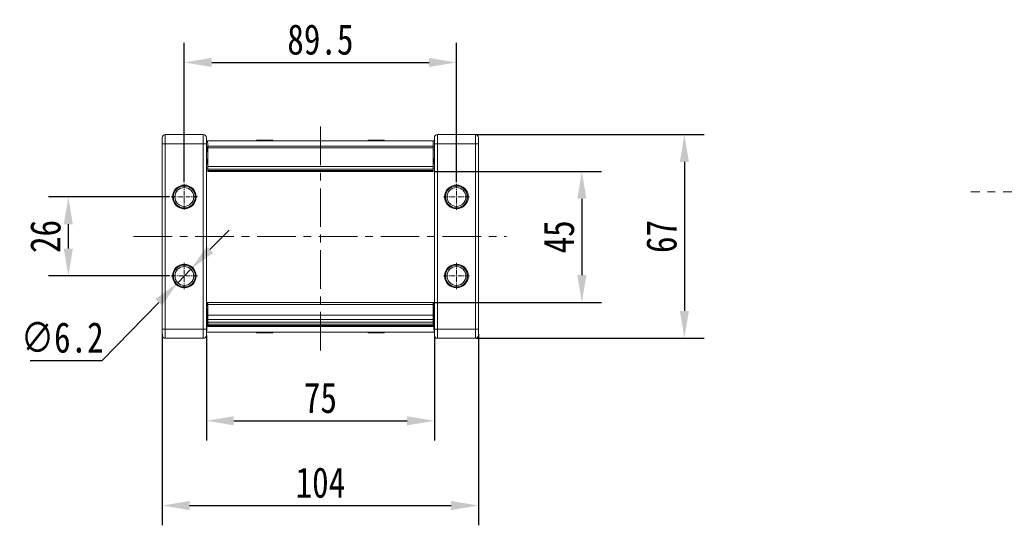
# Model space of a CAD drawing. Header units: millimetres. Extents: x 3698 to 5159, y 261 to 1294.
# Tile 3 of 46: x 3861 to 4185, y 470 to 636. Entities that reach past the tile are written whole.
import ezdxf

# ---------------------------------------------------------------- set-up
doc = ezdxf.new("R2010")
doc.units = ezdxf.units.MM
doc.linetypes.add('CENTER', pattern=[0.6, 0.375, -0.075, 0.075, -0.075])
doc.linetypes.add('CENTERX2', pattern=[20.32, 12.7, -2.54, 2.54, -2.54])
doc.styles.get("Standard").update_dxf_attribs({"font": '仿宋_GB2312.ttf', "width": 0.8})
doc.dimstyles.new('ISO-45.1', dxfattribs={"dimtxt": 10, "dimasz": 9, "dimexe": 6.5, "dimexo": 0.625, "dimgap": 2.5, "dimtad": 1, "dimtoh": 1, "dimdsep": 46, "dimtxsty": 'Standard', "dimcen": 2.5, "dimadec": 0, "dimazin": 0, "dimtfac": 1, "dimtmove": 0, "dimatfit": 3, "dimfxl": 0, "dimarcsym": 0})
doc.dimstyles.new('副本 ISO-45.1', dxfattribs={"dimtxt": 10, "dimasz": 9, "dimexe": 6.5, "dimexo": 0.625, "dimgap": 2.5, "dimtad": 1, "dimdsep": 46, "dimtxsty": 'Standard', "dimcen": 2.5, "dimadec": 0, "dimazin": 0, "dimtfac": 1, "dimtmove": 0, "dimatfit": 3, "dimfxl": 0, "dimarcsym": 0})

# ---------------------------------------------------------------- blocks, each defined once
blk = doc.blocks.new('*D1926')
at = {"color": 0, "lineweight": -2}
for p, q in [((3915.27, 583.1), (3915.27, 628.93)), ((4004.77, 583.1), (4004.77, 628.93)), ((3924.27, 622.43), (3995.77, 622.43))]:
    blk.add_line(p, q, dxfattribs=at)
at = {"color": 0, "lineweight": 9}
for points in [[(3924.27, 623.93), (3924.27, 620.93), (3915.27, 622.43)], [(3995.77, 623.93), (3995.77, 620.93), (4004.77, 622.43)]]:
    blk.add_solid(points, dxfattribs=at)
at = {"layer": 'Defpoints', "color": 0, "lineweight": 9}
for p in [(4004.77, 622.43), (3915.27, 582.48), (4004.77, 582.48)]:
    blk.add_point(p, dxfattribs=at)
at = {"color": 0, "lineweight": 9, "insert": (3960.02, 629.93), "char_height": 10, "attachment_point": 5}
blk.add_mtext('89.5', dxfattribs=at)
blk = doc.blocks.new('*D1930')
at = {"color": 0, "lineweight": -2}
for p, q in [((3997.69, 586.57), (4052.52, 586.57)), ((4046.02, 577.57), (4046.02, 552.49)), ((3997.78, 543.49), (4052.52, 543.49))]:
    blk.add_line(p, q, dxfattribs=at)
at = {"color": 0, "lineweight": 9}
for points in [[(4044.52, 577.57), (4047.52, 577.57), (4046.02, 586.57)], [(4044.52, 552.49), (4047.52, 552.49), (4046.02, 543.49)]]:
    blk.add_solid(points, dxfattribs=at)
at = {"layer": 'Defpoints', "color": 0, "lineweight": 9}
for p in [(3997.07, 586.57), (3997.16, 543.49), (4046.02, 543.49)]:
    blk.add_point(p, dxfattribs=at)
at = {"color": 0, "lineweight": 9, "insert": (4038.52, 565.03), "char_height": 10, "attachment_point": 5, "rotation": 90}
blk.add_mtext('45', dxfattribs=at)
blk = doc.blocks.new('*D1931')
at = {"color": 0, "lineweight": -2}
for p, q in [((4011.21, 598.69), (4086.24, 598.69)), ((4079.74, 589.69), (4079.74, 540.69)), ((4011.21, 531.69), (4086.24, 531.69))]:
    blk.add_line(p, q, dxfattribs=at)
at = {"color": 0, "lineweight": 9}
for points in [[(4078.24, 589.69), (4081.24, 589.69), (4079.74, 598.69)], [(4078.24, 540.69), (4081.24, 540.69), (4079.74, 531.69)]]:
    blk.add_solid(points, dxfattribs=at)
at = {"layer": 'Defpoints', "color": 0, "lineweight": 9}
for p in [(4010.58, 598.69), (4010.58, 531.69), (4079.74, 531.69)]:
    blk.add_point(p, dxfattribs=at)
at = {"color": 0, "lineweight": 9, "insert": (4072.24, 565.19), "char_height": 10, "attachment_point": 5, "rotation": 90}
blk.add_mtext('67', dxfattribs=at)
blk = doc.blocks.new('*D1932')
at = {"color": 0, "lineweight": -2}
for p, q in [((3922.52, 532.66), (3922.52, 498.05)), ((3997.52, 532.4), (3997.52, 498.05)), ((3931.52, 504.55), (3988.52, 504.55))]:
    blk.add_line(p, q, dxfattribs=at)
at = {"color": 0, "lineweight": 9}
for points in [[(3931.52, 506.05), (3931.52, 503.05), (3922.52, 504.55)], [(3988.52, 506.05), (3988.52, 503.05), (3997.52, 504.55)]]:
    blk.add_solid(points, dxfattribs=at)
at = {"layer": 'Defpoints', "color": 0, "lineweight": 9}
for p in [(3922.52, 533.29), (3997.52, 533.03), (3997.52, 504.55)]:
    blk.add_point(p, dxfattribs=at)
at = {"color": 0, "lineweight": 9, "insert": (3960.02, 512.05), "char_height": 10, "attachment_point": 5}
blk.add_mtext('75', dxfattribs=at)
blk = doc.blocks.new('*D1933')
at = {"color": 0, "lineweight": -2}
for p, q in [((3908.02, 533.06), (3908.02, 470.17)), ((4012.02, 533.06), (4012.02, 470.17)), ((3917.02, 476.67), (4003.02, 476.67))]:
    blk.add_line(p, q, dxfattribs=at)
at = {"color": 0, "lineweight": 9}
for points in [[(3917.02, 478.17), (3917.02, 475.17), (3908.02, 476.67)], [(4003.02, 478.17), (4003.02, 475.17), (4012.02, 476.67)]]:
    blk.add_solid(points, dxfattribs=at)
at = {"layer": 'Defpoints', "color": 0, "lineweight": 9}
for p in [(3908.02, 533.69), (4012.02, 533.69), (4012.02, 476.67)]:
    blk.add_point(p, dxfattribs=at)
at = {"color": 0, "lineweight": 9, "insert": (3960.02, 484.17), "char_height": 10, "attachment_point": 5}
blk.add_mtext('104', dxfattribs=at)
blk = doc.blocks.new('*D1934')
at = {"color": 0, "lineweight": -2}
for p, q in [((3910.35, 578.19), (3870.62, 578.19)), ((3877.12, 561.19), (3877.12, 569.19)), ((3910.35, 552.19), (3870.62, 552.19))]:
    blk.add_line(p, q, dxfattribs=at)
at = {"color": 0, "lineweight": 9}
for points in [[(3875.62, 569.19), (3878.62, 569.19), (3877.12, 578.19)], [(3875.62, 561.19), (3878.62, 561.19), (3877.12, 552.19)]]:
    blk.add_solid(points, dxfattribs=at)
at = {"layer": 'Defpoints', "color": 0, "lineweight": 9}
for p in [(3877.12, 578.19), (3910.98, 578.19), (3910.98, 552.19)]:
    blk.add_point(p, dxfattribs=at)
at = {"color": 0, "lineweight": 9, "insert": (3869.62, 565.19), "char_height": 10, "attachment_point": 5, "rotation": 90}
blk.add_mtext('26', dxfattribs=at)
blk = doc.blocks.new('*D1951')
at = {"color": 0, "lineweight": -2}
for p, q in [((3923.7, 560.86), (3929.98, 567.31)), ((3917.43, 554.41), (3913.1, 549.96)), ((3888.24, 524.4), (3906.83, 543.51)), ((3864.54, 524.4), (3888.24, 524.4))]:
    blk.add_line(p, q, dxfattribs=at)
at = {"color": 0, "lineweight": 9}
for points in [[(3922.63, 561.91), (3924.78, 559.81), (3917.43, 554.41)], [(3905.75, 544.56), (3907.91, 542.47), (3913.1, 549.96)]]:
    blk.add_solid(points, dxfattribs=at)
at = {"layer": 'Defpoints', "color": 0, "lineweight": 9}
for p in [(3917.43, 554.41), (3913.1, 549.96)]:
    blk.add_point(p, dxfattribs=at)
at = {"color": 0, "lineweight": 9, "insert": (3875.14, 531.9), "char_height": 10, "attachment_point": 5}
blk.add_mtext('∅6.2', dxfattribs=at)

msp = doc.modelspace()

# ---------------------------------------------------------------- linework, layer by layer
at = {"color": 1, "linetype": 'CENTERX2', "lineweight": 13}
for p, q in [((3960.016, 527.678), (3960.016, 602.694)), ((5010.038, 579.871), (4173.987, 579.871)), ((3898.567, 565.186), (4021.232, 565.186))]:
    msp.add_line(p, q, dxfattribs=at)
at = {"color": 7, "linetype": 'Continuous', "lineweight": 15}
for p, q in [((3909.016, 598.686), (3909.016, 595.686)), ((3921.516, 598.686), (3909.016, 598.686)), ((3921.516, 598.686), (3921.516, 595.686)), ((3922.893, 596.686), (3922.516, 596.686)), ((3960.016, 596.686), (3922.893, 596.686)), ((3938.991, 596.686), (3938.991, 596.836)), ((3938.991, 596.836), (3940.119, 596.836)), ((3940.119, 596.836), (3940.119, 596.686)), ((3940.147, 596.836), (3940.119, 596.836)), ((3940.147, 596.686), (3940.147, 596.836)), ((3940.147, 596.836), (3940.503, 596.836)), ((3940.503, 596.686), (3940.503, 596.836)), ((3940.503, 596.836), (3941.744, 596.836)), ((3941.744, 596.836), (3941.744, 596.686)), ((3942.095, 596.836), (3941.744, 596.836)), ((3942.095, 596.686), (3942.095, 596.836)), ((3942.095, 596.836), (3944.151, 596.836)), ((3944.151, 596.836), (3944.151, 596.686)), ((3944.33, 596.836), (3944.151, 596.836)), ((3944.33, 596.686), (3944.33, 596.836)), ((3997.14, 596.686), (3960.016, 596.686)), ((3975.702, 596.836), (3975.702, 596.686)), ((3975.882, 596.836), (3975.702, 596.836)), ((3975.882, 596.686), (3975.882, 596.836)), ((3975.882, 596.836), (3977.938, 596.836)), ((3977.938, 596.836), (3977.938, 596.686)), ((3978.288, 596.836), (3977.938, 596.836)), ((3978.288, 596.686), (3978.288, 596.836)), ((3978.288, 596.836), (3979.53, 596.836)), ((3979.53, 596.686), (3979.53, 596.836)), ((3979.53, 596.836), (3979.886, 596.836)), ((3979.886, 596.836), (3979.886, 596.686)), ((3979.913, 596.836), (3979.886, 596.836)), ((3979.913, 596.686), (3979.913, 596.836)), ((3979.913, 596.836), (3981.042, 596.836)), ((3981.042, 596.686), (3981.042, 596.836)), ((3997.516, 596.686), (3997.14, 596.686)), ((3998.516, 595.686), (3998.516, 598.686)), ((4011.016, 598.686), (3998.516, 598.686)), ((4011.016, 595.686), (4011.016, 598.686)), ((3909.016, 595.686), (3908.016, 595.686)), ((3908.016, 595.686), (3908.016, 534.686)), ((3909.016, 534.686), (3909.016, 595.686)), ((3909.016, 595.686), (3921.516, 595.686)), ((3922.516, 595.686), (3921.516, 595.686)), ((3921.516, 595.686), (3921.516, 534.686)), ((3922.516, 595.686), (3922.516, 534.686)), ((3922.893, 594.686), (3922.516, 594.686)), ((3922.516, 593.686), (3922.921, 593.686)), ((3922.966, 594.895), (3960.016, 594.895)), ((3922.966, 594.383), (3922.966, 594.895)), ((3922.966, 594.383), (3960.016, 594.383)), ((3922.966, 594.383), (3922.966, 588.147)), ((3960.016, 594.895), (3997.066, 594.895)), ((3960.016, 594.383), (3997.066, 594.383)), ((3997.066, 594.895), (3997.066, 594.383)), ((3997.066, 588.147), (3997.066, 594.383)), ((3997.112, 593.686), (3997.516, 593.686)), ((3997.516, 594.686), (3997.14, 594.686)), ((3997.516, 595.686), (3998.516, 595.686)), ((3997.516, 534.686), (3997.516, 595.686)), ((3998.516, 595.686), (4011.016, 595.686)), ((3998.516, 534.686), (3998.516, 595.686)), ((4011.016, 595.686), (4012.016, 595.686)), ((4011.016, 595.686), (4011.016, 534.686)), ((4012.016, 534.686), (4012.016, 595.686)), ((3922.869, 589.186), (3922.516, 591.186)), ((3922.516, 590.686), (3922.604, 590.686)), ((3922.516, 589.686), (3922.781, 589.686)), ((3997.516, 591.186), (3997.163, 589.186)), ((3997.252, 589.686), (3997.516, 589.686)), ((3997.428, 590.686), (3997.516, 590.686)), ((3922.869, 589.186), (3922.516, 589.186)), ((3922.516, 587.686), (3922.966, 587.686)), ((3922.869, 589.186), (3922.966, 588.634)), ((3922.966, 589.186), (3922.869, 589.186)), ((3922.966, 588.147), (3960.016, 588.147)), ((3922.966, 588.147), (3922.966, 587.303)), ((3922.966, 587.303), (3960.016, 587.303)), ((3922.966, 587.303), (3922.966, 586.911)), ((3960.016, 586.911), (3922.966, 586.911)), ((3922.966, 586.911), (3922.966, 586.568)), ((3922.966, 586.568), (3960.016, 586.568)), ((3960.016, 588.147), (3997.066, 588.147)), ((3960.016, 587.303), (3997.066, 587.303)), ((3997.066, 586.911), (3960.016, 586.911)), ((3960.016, 586.568), (3997.066, 586.568)), ((3997.066, 588.634), (3997.163, 589.186)), ((3997.163, 589.186), (3997.066, 589.186)), ((3997.066, 587.303), (3997.066, 588.147)), ((3997.516, 587.686), (3997.066, 587.686)), ((3997.066, 586.911), (3997.066, 587.303)), ((3997.066, 586.568), (3997.066, 586.911)), ((3997.516, 589.186), (3997.163, 589.186)), ((3922.516, 542.686), (3922.66, 542.686)), ((3922.516, 541.186), (3922.558, 541.186)), ((3960.016, 543.486), (3922.872, 543.486)), ((3922.966, 543.344), (3922.966, 542.842)), ((3922.966, 542.842), (3960.016, 542.842)), ((3922.966, 542.842), (3922.966, 539.278)), ((3997.16, 543.486), (3960.016, 543.486)), ((3960.016, 542.842), (3997.066, 542.842)), ((3997.066, 542.842), (3997.066, 543.344)), ((3997.066, 539.278), (3997.066, 542.842)), ((3997.516, 542.686), (3997.372, 542.686)), ((3997.475, 541.186), (3997.516, 541.186)), ((3922.543, 540.686), (3922.516, 540.686)), ((3922.534, 539.686), (3922.516, 539.686)), ((3922.532, 539.274), (3922.516, 539.186)), ((3922.518, 536.163), (3922.535, 540.052)), ((3922.722, 539.96), (3922.703, 535.594)), ((3922.966, 539.96), (3922.722, 539.96)), ((3960.016, 539.278), (3922.966, 539.278)), ((3922.966, 539.278), (3922.966, 537.846)), ((3922.966, 537.846), (3922.966, 536.94)), ((3922.966, 537.846), (3960.016, 537.846)), ((3997.066, 539.278), (3960.016, 539.278)), ((3960.016, 537.846), (3997.066, 537.846)), ((3997.31, 539.96), (3997.066, 539.96)), ((3997.066, 537.846), (3997.066, 539.278)), ((3997.066, 536.94), (3997.066, 537.846)), ((3997.329, 535.594), (3997.31, 539.96)), ((3997.516, 540.686), (3997.489, 540.686)), ((3997.497, 540.052), (3997.514, 536.163)), ((3997.516, 539.686), (3997.499, 539.686)), ((3997.501, 539.274), (3997.516, 539.186)), ((3909.016, 534.686), (3908.016, 534.686)), ((3909.016, 534.686), (3909.016, 531.686)), ((3921.516, 534.686), (3909.016, 534.686)), ((3921.516, 534.686), (3921.516, 531.686)), ((3922.516, 534.686), (3921.516, 534.686)), ((3922.52, 536.686), (3922.516, 536.686)), ((3960.016, 535.594), (3922.703, 535.594)), ((3922.966, 536.94), (3960.016, 536.94)), ((3922.966, 536.376), (3922.966, 536.94)), ((3960.016, 536.376), (3922.966, 536.376)), ((3922.966, 536.376), (3922.966, 535.877)), ((3960.016, 535.877), (3922.966, 535.877)), ((3922.966, 535.877), (3922.966, 535.667)), ((3922.966, 535.667), (3960.016, 535.667)), ((3922.966, 535.667), (3922.966, 535.636)), ((3922.966, 535.636), (3960.016, 535.636)), ((3960.016, 536.94), (3997.066, 536.94)), ((3997.066, 536.376), (3960.016, 536.376)), ((3997.066, 535.877), (3960.016, 535.877)), ((3960.016, 535.667), (3997.066, 535.667)), ((3960.016, 535.636), (3997.066, 535.636)), ((3997.329, 535.594), (3960.016, 535.594)), ((3997.066, 536.94), (3997.066, 536.376)), ((3997.066, 535.877), (3997.066, 536.376)), ((3997.066, 535.667), (3997.066, 535.877)), ((3997.066, 535.636), (3997.066, 535.667)), ((3997.516, 536.686), (3997.512, 536.686)), ((3997.516, 534.686), (3998.516, 534.686)), ((3998.516, 531.686), (3998.516, 534.686)), ((4011.016, 534.686), (3998.516, 534.686)), ((4011.016, 531.686), (4011.016, 534.686)), ((4011.016, 534.686), (4012.016, 534.686)), ((3909.016, 531.686), (3921.516, 531.686)), ((3922.516, 533.686), (3960.016, 533.686)), ((3938.991, 533.686), (3938.991, 533.536)), ((3940.119, 533.536), (3938.991, 533.536)), ((3940.119, 533.686), (3940.119, 533.536)), ((3940.119, 533.536), (3940.147, 533.536)), ((3940.147, 533.536), (3940.147, 533.686)), ((3940.503, 533.536), (3940.147, 533.536)), ((3940.503, 533.686), (3940.503, 533.536)), ((3941.744, 533.536), (3940.503, 533.536)), ((3941.744, 533.686), (3941.744, 533.536)), ((3941.744, 533.536), (3942.095, 533.536)), ((3942.095, 533.536), (3942.095, 533.686)), ((3944.151, 533.536), (3942.095, 533.536)), ((3944.151, 533.686), (3944.151, 533.536)), ((3944.151, 533.536), (3944.33, 533.536)), ((3944.33, 533.536), (3944.33, 533.686)), ((3960.016, 533.686), (3997.516, 533.686)), ((3975.702, 533.686), (3975.702, 533.536)), ((3975.702, 533.536), (3975.882, 533.536)), ((3975.882, 533.536), (3975.882, 533.686)), ((3977.938, 533.536), (3975.882, 533.536)), ((3977.938, 533.686), (3977.938, 533.536)), ((3977.938, 533.536), (3978.288, 533.536)), ((3978.288, 533.536), (3978.288, 533.686)), ((3979.53, 533.536), (3978.288, 533.536)), ((3979.53, 533.686), (3979.53, 533.536)), ((3979.886, 533.536), (3979.53, 533.536)), ((3979.886, 533.686), (3979.886, 533.536)), ((3979.886, 533.536), (3979.913, 533.536)), ((3979.913, 533.536), (3979.913, 533.686)), ((3981.042, 533.536), (3979.913, 533.536)), ((3981.042, 533.686), (3981.042, 533.536)), ((3998.516, 531.686), (4011.016, 531.686))]:
    msp.add_line(p, q, dxfattribs=at)
at = {"color": 1, "linetype": 'CENTER', "lineweight": 9, "ltscale": 3.9624}
for p, q in [((3915.266, 573.896), (3915.266, 582.476)), ((4004.766, 573.896), (4004.766, 582.476)), ((3910.976, 578.186), (3919.556, 578.186)), ((4000.476, 578.186), (4009.056, 578.186)), ((3915.266, 547.896), (3915.266, 556.476)), ((4004.766, 547.896), (4004.766, 556.476)), ((3910.976, 552.186), (3919.556, 552.186)), ((4000.476, 552.186), (4009.056, 552.186))]:
    msp.add_line(p, q, dxfattribs=at)
at = {"color": 7, "linetype": 'Continuous', "lineweight": 15}
for centre, radius in [((3915.266, 578.186), 3.9), ((3915.266, 578.186), 3.1), ((4004.766, 578.186), 3.9), ((4004.766, 578.186), 3.1), ((3915.266, 552.186), 3.9), ((3915.266, 552.186), 3.1), ((4004.766, 552.186), 3.9), ((4004.766, 552.186), 3.1)]:
    msp.add_circle(centre, radius, dxfattribs=at)
for centre, start, end in [((3909.016, 597.686), 90, 180), ((3921.516, 597.686), 0, 90), ((3998.516, 597.686), 90, 180), ((4011.016, 597.686), 0, 90), ((3909.016, 532.686), 180, 270), ((3921.516, 532.686), 270, 0), ((3998.516, 532.686), 180, 270), ((4011.016, 532.686), 270, 0)]:
    msp.add_arc(centre, 1, start, end, dxfattribs=at)
for centre, major_axis, ratio, start_param, end_param in [((3922.893, 593.886), (0, 2.8), 0.0280881, 5.08096, 6.2831853), ((3997.14, 593.886), (0, 2.8), 0.0280881, 0, 1.2022253), ((3922.893, 593.886), (0, 0.8), 0.0280881, 5.08096, 6.2831853), ((3922.987, 595.183), (0, 2.8), 0.0280881, 1.9393673, 2.8720752), ((3997.045, 595.183), (0, 2.8), 0.0280881, 3.4111101, 4.343818), ((3997.14, 593.886), (0, 0.8), 0.0280881, 0, 1.2022253), ((3922.872, 539.886), (0, 3.6), 0.0937783, 6.0016292, 7.8077197), ((3922.872, 539.886), (0, 1.6), 0.0937783, 5.6078432, 7.8077197), ((3997.16, 539.886), (0, 3.6), 0.0937783, 4.7586509, 6.5647414), ((3997.16, 539.886), (0, 1.6), 0.0937783, 4.7586509, 6.9585274), ((3922.471, 536.186), (0, 0.5), 0.0937783, 4.4104983, 4.666127), ((3922.516, 535.686), (0, 2), 0.0937783, 3.1415927, 4.666127), ((3997.516, 535.686), (0, 2), 0.0937783, 1.6170583, 3.1415927), ((3997.561, 536.186), (0, 0.5), 0.0937783, 1.6170583, 1.872687)]:
    msp.add_ellipse(centre, major_axis=major_axis, ratio=ratio, start_param=start_param, end_param=end_param, dxfattribs=at)
for points, knots in [([(3908.016, 597.686), (3908.016, 597.659), (3908.016, 597.618), (3908.016, 597.369), (3908.016, 597.11), (3908.016, 596.792), (3908.016, 596.326), (3908.016, 595.938), (3908.016, 595.686)], [0, 0, 0, 0, 0.23944295, 0.36980709, 0.50000008, 0.63036414, 0.76055705, 1, 1, 1, 1]), ([(3922.516, 597.686), (3922.516, 597.659), (3922.516, 597.618), (3922.516, 597.369), (3922.516, 597.11), (3922.516, 596.792), (3922.516, 596.326), (3922.516, 595.938), (3922.516, 595.686)], [0, 0, 0, 0, 0.2394429, 0.3696359, 0.4999999, 0.6301929, 0.7605571, 1, 1, 1, 1]), ([(3997.516, 595.686), (3997.516, 595.938), (3997.516, 596.326), (3997.516, 596.792), (3997.516, 597.11), (3997.516, 597.369), (3997.516, 597.618), (3997.516, 597.659), (3997.516, 597.686)], [0, 0, 0, 0, 0.2394429, 0.3696359, 0.4999999, 0.6301929, 0.7605571, 1, 1, 1, 1]), ([(4012.016, 595.686), (4012.016, 595.938), (4012.016, 596.326), (4012.016, 596.792), (4012.016, 597.11), (4012.016, 597.369), (4012.016, 597.618), (4012.016, 597.659), (4012.016, 597.686)], [0, 0, 0, 0, 0.2394429, 0.3698071, 0.5000001, 0.6303641, 0.7605571, 1, 1, 1, 1]), ([(3911.666, 578.186), (3911.714, 578.639), (3911.789, 579.338), (3912.237, 580.177), (3912.702, 580.749), (3913.275, 581.217), (3914.114, 581.651), (3915.266, 581.873), (3916.418, 581.651), (3917.257, 581.217), (3917.83, 580.749), (3918.295, 580.177), (3918.743, 579.338), (3918.818, 578.639), (3918.866, 578.186)], [0, 0, 0, 0, 0.1197215, 0.184837, 0.25, 0.3151155, 0.3802785, 0.5, 0.6197215, 0.684837, 0.75, 0.8151155, 0.8802785, 1, 1, 1, 1]), ([(4001.166, 578.186), (4001.214, 578.639), (4001.289, 579.338), (4001.737, 580.177), (4002.202, 580.749), (4002.775, 581.217), (4003.614, 581.651), (4004.766, 581.873), (4005.918, 581.651), (4006.757, 581.217), (4007.33, 580.749), (4007.795, 580.177), (4008.243, 579.338), (4008.318, 578.639), (4008.366, 578.186)], [0, 0, 0, 0, 0.1197215, 0.184837, 0.25, 0.3151155, 0.3802785, 0.5, 0.6197215, 0.684837, 0.75, 0.8151155, 0.8802785, 1, 1, 1, 1]), ([(3918.866, 578.186), (3918.818, 577.733), (3918.743, 577.035), (3918.295, 576.195), (3917.83, 575.623), (3917.257, 575.155), (3916.418, 574.721), (3915.266, 574.499), (3914.114, 574.721), (3913.276, 575.155), (3912.703, 575.623), (3912.237, 576.195), (3911.789, 577.034), (3911.714, 577.733), (3911.666, 578.186)], [0, 0, 0, 0, 0.1197215, 0.184837, 0.25, 0.3151155, 0.3802785, 0.5, 0.6197215, 0.684837, 0.75, 0.8151155, 0.8802785, 1, 1, 1, 1]), ([(4008.366, 578.186), (4008.318, 577.733), (4008.243, 577.035), (4007.795, 576.195), (4007.33, 575.623), (4006.757, 575.155), (4005.918, 574.721), (4004.766, 574.499), (4003.614, 574.721), (4002.776, 575.155), (4002.203, 575.623), (4001.737, 576.195), (4001.289, 577.034), (4001.214, 577.733), (4001.166, 578.186)], [0, 0, 0, 0, 0.1197215, 0.184837, 0.25, 0.3151155, 0.3802785, 0.5, 0.6197215, 0.684837, 0.75, 0.8151155, 0.8802785, 1, 1, 1, 1]), ([(3911.666, 552.186), (3911.714, 552.639), (3911.789, 553.338), (3912.237, 554.177), (3912.702, 554.749), (3913.275, 555.217), (3914.114, 555.651), (3915.266, 555.873), (3916.418, 555.651), (3917.257, 555.217), (3917.83, 554.749), (3918.295, 554.177), (3918.743, 553.338), (3918.818, 552.639), (3918.866, 552.186)], [0, 0, 0, 0, 0.1197215, 0.184837, 0.25, 0.3151155, 0.3802785, 0.5, 0.6197215, 0.684837, 0.75, 0.8151155, 0.8802785, 1, 1, 1, 1]), ([(4001.166, 552.186), (4001.214, 552.639), (4001.289, 553.338), (4001.737, 554.177), (4002.202, 554.749), (4002.775, 555.217), (4003.614, 555.651), (4004.766, 555.873), (4005.918, 555.651), (4006.757, 555.217), (4007.33, 554.749), (4007.795, 554.177), (4008.243, 553.338), (4008.318, 552.639), (4008.366, 552.186)], [0, 0, 0, 0, 0.1197215, 0.184837, 0.25, 0.3151155, 0.3802785, 0.5, 0.6197215, 0.684837, 0.75, 0.8151155, 0.8802785, 1, 1, 1, 1]), ([(3918.866, 552.186), (3918.818, 551.733), (3918.743, 551.035), (3918.295, 550.195), (3917.83, 549.623), (3917.257, 549.155), (3916.418, 548.721), (3915.266, 548.499), (3914.114, 548.721), (3913.276, 549.155), (3912.703, 549.623), (3912.237, 550.195), (3911.789, 551.034), (3911.714, 551.733), (3911.666, 552.186)], [0, 0, 0, 0, 0.1197215, 0.184837, 0.25, 0.3151155, 0.3802785, 0.5, 0.6197215, 0.684837, 0.75, 0.8151155, 0.8802785, 1, 1, 1, 1]), ([(4008.366, 552.186), (4008.318, 551.733), (4008.243, 551.035), (4007.795, 550.195), (4007.33, 549.623), (4006.757, 549.155), (4005.918, 548.721), (4004.766, 548.499), (4003.614, 548.721), (4002.776, 549.155), (4002.203, 549.623), (4001.737, 550.195), (4001.289, 551.034), (4001.214, 551.733), (4001.166, 552.186)], [0, 0, 0, 0, 0.1197215, 0.184837, 0.25, 0.3151155, 0.3802785, 0.5, 0.6197215, 0.684837, 0.75, 0.8151155, 0.8802785, 1, 1, 1, 1]), ([(3908.016, 534.686), (3908.016, 534.435), (3908.016, 534.046), (3908.016, 533.58), (3908.016, 533.262), (3908.016, 533.003), (3908.016, 532.754), (3908.016, 532.713), (3908.016, 532.686)], [0, 0, 0, 0, 0.2394429, 0.3698071, 0.5000001, 0.6303641, 0.7605571, 1, 1, 1, 1]), ([(3922.516, 534.686), (3922.516, 534.435), (3922.516, 534.046), (3922.516, 533.58), (3922.516, 533.262), (3922.516, 533.004), (3922.516, 532.754), (3922.516, 532.713), (3922.516, 532.686)], [0, 0, 0, 0, 0.2394429, 0.3696359, 0.4999999, 0.6301929, 0.7605571, 1, 1, 1, 1]), ([(3997.516, 532.686), (3997.516, 532.713), (3997.516, 532.754), (3997.516, 533.003), (3997.516, 533.262), (3997.516, 533.58), (3997.516, 534.046), (3997.516, 534.435), (3997.516, 534.686)], [0, 0, 0, 0, 0.23944295, 0.36963586, 0.49999992, 0.63019291, 0.76055705, 1, 1, 1, 1]), ([(4012.016, 532.686), (4012.016, 532.713), (4012.016, 532.754), (4012.016, 533.004), (4012.016, 533.262), (4012.016, 533.58), (4012.016, 534.046), (4012.016, 534.435), (4012.016, 534.686)], [0, 0, 0, 0, 0.23944295, 0.36980709, 0.50000008, 0.63036414, 0.76055705, 1, 1, 1, 1])]:
    msp.add_open_spline(points, degree=3, knots=knots, dxfattribs=at)

# ---------------------------------------------------------------- dimensions: what is measured, and where the dimension line sits
at = {"color": 5, "lineweight": 9}
for base, p1, p2, picture, middle in [((4004.766, 622.433), (3915.266, 582.476), (4004.766, 582.476), '*D1926', (3960.016, 629.933)), ((4012.016, 476.669), (3908.016, 533.686), (4012.016, 533.686), '*D1933', (3960.016, 484.169)), ((3997.516, 504.549), (3922.516, 533.287), (3997.516, 533.026), '*D1932', (3960.016, 512.049))]:
    dim = msp.add_linear_dim(base=base, p1=p1, p2=p2, dimstyle='副本 ISO-45.1', dxfattribs=at)
    dim.commit()
    dim.dimension.update_dxf_attribs({"geometry": picture, "text_midpoint": middle})
for base, p1, p2, picture, middle in [((4079.744, 531.686), (4010.581, 598.686), (4010.581, 531.686), '*D1931', (4072.244, 565.186)), ((3877.123, 578.186), (3910.976, 552.186), (3910.976, 578.186), '*D1934', (3869.623, 565.186))]:
    dim = msp.add_linear_dim(base=base, p1=p1, p2=p2, angle=90, dimstyle='副本 ISO-45.1', dxfattribs=at)
    dim.commit()
    dim.dimension.update_dxf_attribs({"geometry": picture, "text_midpoint": middle})
dim = msp.add_linear_dim(base=(4046.017, 543.486), p1=(3997.066, 586.568), p2=(3997.16, 543.486), angle=90, text='45', dimstyle='副本 ISO-45.1', dxfattribs=at)
dim.commit()
dim.dimension.update_dxf_attribs({"geometry": '*D1930', "text_midpoint": (4038.517, 565.027)})
dim = msp.add_diameter_dim_2p(p1=(3917.428, 554.408), p2=(3913.105, 549.964), dimstyle='ISO-45.1', dxfattribs=at)
dim.commit()
dim.dimension.update_dxf_attribs({"geometry": '*D1951', "text_midpoint": (3875.139, 524.398), "dimtype": 163})

doc.saveas('drawing.dxf')
